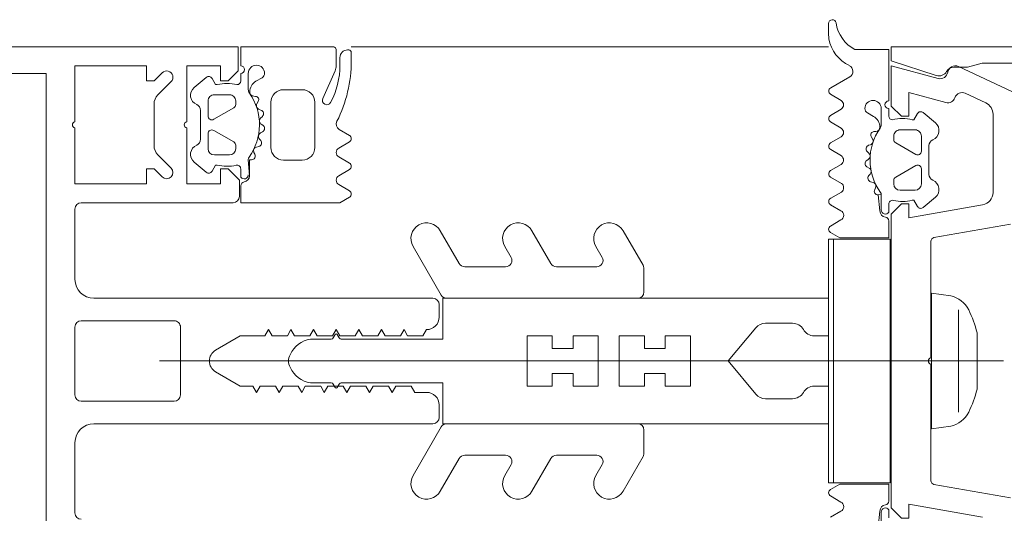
# Model space of a CAD drawing. Header units: centimetres. Extents: x -1737 to 22393, y -8842 to 3838.
# Tile 20 of 65: x -574.07 to -566.23, y 1284.61 to 1288.54. Entities that reach past the tile are written whole.
import ezdxf

# ---------------------------------------------------------------- set-up
doc = ezdxf.new("R2010")
doc.units = ezdxf.units.CM
doc.layers.add('A-DETL-GENF', color=92, linetype='Continuous', lineweight=9)
doc.layers.add('A-GLAZ-CWMG', color=51, linetype='Continuous', lineweight=13)

# ---------------------------------------------------------------- blocks, each defined once
blk = doc.blocks.new('Rectangular Mullion - Schueco_FWS-50-SI_Tran_CovCap-20mm_Tran-55mm-2606714-3_piętro I __3_90 m_ - stan projektowany')
at = {"layer": 'A-GLAZ-CWMG', "lineweight": 9}
blk.add_line((-571.4332, 1288.3256), (-567.6332, 1288.3256), dxfattribs=at)
blk = doc.blocks.new('Rectangular Mullion - SI_CovCap-20mm_Mull-85mm-V18-3_piętro I __3_90 m_ - stan projektowany')
at = {"layer": 'A-DETL-GENF'}
for p, q in [((-0.27, 6), (0.27, 6)), ((-0.32, 5.21), (-0.32, 5.95)), ((0.32, 5.95), (0.32, 5.21)), ((1.26, 4.74), (1.26, 5.95)), ((-0.5, 3.15), (-0.5, 5.85)), ((0.5, 5.85), (0.5, 3.15)), ((1.536, 5.2346), (1.6421, 5.3407)), ((1.7128, 5.37), (2.0471, 5.37)), ((2.1178, 5.3407), (2.2239, 5.2346)), ((0, 5.3274), (0, -1.3937)), ((0.27, 5.16), (-0.27, 5.16)), ((1.502, 4.954), (1.5836, 5.0513)), ((2.1763, 5.0514), (2.258, 4.9541)), ((1.69, 4.94), (1.81, 4.94)), ((1.7649, 4.9999), (1.995, 4.9999)), ((1.95, 4.94), (2.07, 4.94)), ((1.64, 4.77), (1.64, 4.89)), ((1.836, 4.895), (1.7436, 4.735)), ((2.0164, 4.735), (1.924, 4.895)), ((2.12, 4.89), (2.12, 4.77)), ((1.7176, 4.72), (1.69, 4.72)), ((2.07, 4.72), (2.0424, 4.72)), ((1.464, 4.6799), (1.5291, 4.6799)), ((2.2295, 4.6799), (2.29, 4.6799)), ((1.6456, 4.5677), (1.6594, 4.5747)), ((1.702, 4.5557), (1.7073, 4.5357)), ((2.0476, 4.5508), (2.0662, 4.5401)), ((2.107, 4.5622), (2.1077, 4.5766)), ((2.29, 4.6199), (2.1616, 4.6199)), ((2.2272, 4.5587), (2.2554, 4.5099)), ((1.7564, 4.5212), (1.7671, 4.5308)), ((1.8156, 4.5231), (1.8256, 4.5058)), ((1.8767, 4.5045), (1.8846, 4.5166)), ((1.9334, 4.5217), (1.9476, 4.5076)), ((1.9973, 4.5195), (2.0017, 4.5332)), ((1.7, 4.4399), (2.06, 4.4399)), ((1.6, 4.1899), (1.6, 4.3399)), ((2.16, 4.3399), (2.16, 4.1899)), ((-0.075, 4.2722), (-0.05, 4.2866)), ((0.075, 4.2722), (0.05, 4.2866)), ((-0.175, 3.9604), (-0.175, 4.099)), ((0.175, 3.9604), (0.175, 4.099)), ((2.06, 4.0899), (1.7, 4.0899)), ((2.3101, 3.9286), (2.0892, 4.0269)), ((-0.21, 3.9287), (-0.185, 3.9431)), ((0.21, 3.9287), (0.185, 3.9431)), ((-0.185, 3.8969), (-0.21, 3.9113)), ((0.185, 3.8969), (0.21, 3.9113)), ((1.4041, 3.8994), (1.3553, 3.8149)), ((1.5239, 3.8149), (1.4751, 3.8994)), ((1.6246, 3.8994), (1.5758, 3.8149)), ((1.7444, 3.8149), (1.6956, 3.8994)), ((1.8426, 3.895), (1.7964, 3.8149)), ((2.48, 3.92), (2.3508, 3.92)), ((2.355, 3.89), (2.416, 3.89)), ((2.456, 3.8), (2.389, 3.8)), ((2.476, 3.83), (2.476, 3.82)), ((-0.9125, 3.3082), (-0.525, 3.0844)), ((0.9125, 3.3082), (0.525, 3.0844)), ((-0.775, 2.9401), (-1.0375, 3.0917)), ((-0.35, 3.1), (-0.45, 3.1)), ((0.45, 3.1), (0.35, 3.1)), ((0.775, 2.9401), (1.0375, 3.0917)), ((-0.5, 3.0411), (-0.5, 1.52)), ((0.5, 3.0411), (0.5, 1.52)), ((-0.75, 2.5709), (-0.75, 2.8968)), ((0.75, 2.5709), (0.75, 2.8968)), ((-0.9125, 2.5782), (-0.825, 2.5276)), ((0.9125, 2.5782), (0.825, 2.5276)), ((-0.775, 2.2101), (-1.0375, 2.3617)), ((0.775, 2.2101), (1.0375, 2.3617)), ((-0.75, 1.8453), (-0.75, 2.1668)), ((0.75, 1.8453), (0.75, 2.1668)), ((-0.9125, 1.8525), (-0.825, 1.802)), ((0.9125, 1.8525), (0.825, 1.802)), ((-0.7616, 1.4767), (-1.0375, 1.636)), ((0.7616, 1.4767), (1.0375, 1.636)), ((-0.55, 1.47), (-0.7366, 1.47)), ((0.55, 1.47), (0.7366, 1.47)), ((-0.3, 0.5016), (-0.3, 0.2866)), ((0.3, 0.5016), (0.3, 0.2866)), ((-1.1963, -0.0985), (-1.2438, -0.0173)), ((-1.0747, -0.016), (-1.1226, -0.0994)), ((1.0747, -0.016), (1.1226, -0.0994)), ((1.1963, -0.0985), (1.2438, -0.0173)), ((1.2956, -0.0174), (1.3454, -0.1028)), ((1.4137, -0.1029), (1.4638, -0.0173)), ((1.5156, -0.0172), (1.5654, -0.1019)), ((1.6341, -0.1029), (1.6838, -0.0174)), ((1.7356, -0.0172), (1.7854, -0.1019)), ((1.8534, -0.1019), (1.9035, -0.0172)), ((1.9552, -0.0172), (2.005, -0.1019)), ((2.0732, -0.1019), (2.1235, -0.0172)), ((2.1754, -0.0176), (2.2626, -0.1698)), ((2.5988, -0.0011), (2.6872, -0.0011)), ((1.5456, -0.3058), (1.5356, -0.3232)), ((1.6046, -0.3166), (1.5967, -0.3045)), ((1.6676, -0.3076), (1.6534, -0.3217)), ((1.9754, -0.3099), (1.9472, -0.3587)), ((1.3794, -0.3747), (1.3656, -0.3677)), ((1.4273, -0.3357), (1.422, -0.3558)), ((1.4871, -0.3308), (1.4764, -0.3212)), ((1.7218, -0.3332), (1.7173, -0.3195)), ((1.7862, -0.3401), (1.7676, -0.3508)), ((1.8278, -0.3766), (1.827, -0.3622)), ((1.8816, -0.4199), (2.01, -0.4199)), ((-1.2491, -0.4799), (-1.184, -0.4799)), ((1.2491, -0.4799), (1.184, -0.4799)), ((1.4376, -0.52), (1.41, -0.52)), ((1.556, -0.695), (1.4636, -0.535)), ((1.7364, -0.535), (1.644, -0.695)), ((1.79, -0.52), (1.7624, -0.52)), ((2.01, -0.4799), (1.9495, -0.4799)), ((1.36, -0.57), (1.36, -0.69)), ((1.84, -0.69), (1.84, -0.57)), ((1.3037, -0.8514), (1.222, -0.7541)), ((1.41, -0.74), (1.53, -0.74)), ((1.67, -0.74), (1.79, -0.74)), ((1.978, -0.7541), (1.8963, -0.8514)), ((-1.0897, -1.4487), (-0.9823, -0.8398)), ((-0.9528, -0.815), (-0.025, -0.815)), ((0.025, -0.815), (0.9528, -0.815)), ((0.9823, -0.8398), (1.0897, -1.4487)), ((1.7151, -0.7999), (1.4849, -0.7999)), ((0.4076, -1.0357), (-0.4076, -1.0357)), ((2.1312, -1.0889), (2.0551, -1.2523)), ((2.1452, -1.4611), (2.3444, -1.0341)), ((-0.225, -1.1834), (0.225, -1.1834)), ((1.9644, -1.31), (1.342, -1.31))]:
    blk.add_line(p, q, dxfattribs=at)
at = {"layer": 'A-DETL-GENF', "flags": 128}
for points in [[(2.29, 6.7), (2.29, 6.3792), (2.29, 6.23), (1.1198, 6.23), (-1.1199, 6.23), (-2.29, 6.23), (-2.29, 6.3792), (-2.29, 6.7)], [(2.5, 6.7), (2.5, 6.3792), (2.5, 4.7), (2.31, 4.7), (2.23, 4.78), (2.23, 4.84), (2.35, 4.84), (2.35, 5.11), (1.905, 5.11)], [(-0.65, 6), (-1.1199, 6), (-1.21, 6)], [(1.21, 6), (1.1198, 6), (0.65, 6)], [(1.855, 6), (1.41, 6), (1.41, 5.43), (1.53, 5.43), (1.53, 5.37), (1.4653, 5.3054)], [(2.2946, 5.3054), (2.23, 5.37), (2.23, 5.43), (2.35, 5.43), (2.35, 6), (1.905, 6)], [(1.855, 5.11), (1.41, 5.11), (1.41, 4.84), (1.53, 4.84), (1.53, 4.78), (1.44, 4.69), (1.31, 4.69)], [(-0.0866, 4.88), (-0.2, 4.6836), (-0.2, 4.5836), (-0.25, 4.5547), (-0.2, 4.5259), (-0.2, 4.4036), (-0.25, 4.3747), (-0.2, 4.3459), (-0.2, 4.2236), (-0.25, 4.1947), (-0.2, 4.1659), (-0.2, 4.0436), (-0.25, 4.0147), (-0.2, 3.9859), (-0.2, 3.8636), (-0.25, 3.8347), (-0.2, 3.8059), (-0.2, 3.6836), (-0.25, 3.6547), (-0.2, 3.6259), (-0.2, 3.5036), (-0.25, 3.4747), (-0.2, 3.4459), (-0.2, 3.3236), (-0.25, 3.2947), (-0.25, 3.2)], [(0.25, 3.2), (0.2, 3.2289), (0.2, 3.3511), (0.25, 3.38), (0.2, 3.4089), (0.2, 3.5311), (0.25, 3.56), (0.2, 3.5889), (0.2, 3.7111), (0.25, 3.74), (0.2, 3.7689), (0.2, 3.8911), (0.25, 3.92), (0.2, 3.9489), (0.2, 4.0711), (0.25, 4.1), (0.2, 4.1289), (0.2, 4.2511), (0.25, 4.28), (0.2, 4.3089), (0.2, 4.4311), (0.25, 4.46), (0.2, 4.4889), (0.2, 4.6836), (0.0866, 4.88)], [(1.56, 4.8672), (1.56, 4.8799), (1.51, 4.9088)], [(2.25, 4.9088), (2.2, 4.8799), (2.2, 4.8672)], [(1.3033, 3.8149), (1.26, 3.8899), (1.26, 4.6799), (1.3954, 4.6799)], [(2.35, 4.6799), (2.5, 4.6799), (2.5, 3.94)], [(1.6048, 4.6199), (1.4747, 4.6099), (1.602, 4.6099), (1.602, 4.5944)], [(-0.2643, 0.5782), (0, 0.8), (0, 1.1), (-0.2, 1.1), (-0.2, 1.3), (-0.1, 1.3), (-0.1, 1.466), (-0.2, 1.466), (-0.2, 1.666), (0, 1.666), (0, 1.833), (-0.2, 1.833), (-0.2, 2.033), (-0.1, 2.033), (-0.1, 2.2), (-0.2, 2.2), (-0.2, 2.4), (0, 2.4), (0, 4.3), (0, 2.4), (0.2, 2.4), (0.2, 2.2), (0.1, 2.2), (0.1, 2.033), (0.2, 2.033), (0.2, 1.833), (0, 1.833), (0, 1.666), (0.2, 1.666), (0.2, 1.466), (0.1, 1.466), (0.1, 1.3), (0.2, 1.3), (0.2, 1.1), (0, 1.1), (0, 0.8), (0.2643, 0.5782)], [(-0.2, 0.1134), (-0.2, 0), (-0.5, 0), (-0.5, 3.07), (-0.175, 3.07), (-0.175, 3.8796)], [(0.2, 0.1134), (0.2, 0), (0.5, 0), (0.5, 3.07), (0.175, 3.07), (0.175, 3.8796)], [(-1.1154, -0.4799), (-0.98, -0.4799), (-0.98, -0.0904), (-1.0226, -0.016)], [(1.1154, -0.4799), (0.98, -0.4799), (0.98, -0.0904), (1.0226, -0.016)], [(2.48, -0.2109), (2.48, -0.4799), (2.07, -0.4799)], [(-1.203, -0.4199), (-1.3248, -0.4199), (-1.322, -0.3944), (-1.1948, -0.4099)], [(1.203, -0.4199), (1.3248, -0.4199), (1.322, -0.3944), (1.1948, -0.4099)], [(1.2436, -1.2274), (1.14, -0.64), (1.25, -0.64), (1.25, -0.58), (1.17, -0.5), (-1.17, -0.5), (-1.25, -0.58), (-1.25, -0.64), (-1.14, -0.64), (-1.2436, -1.2274)], [(2.2497, -0.8745), (2.35, -0.5), (2.03, -0.5), (1.95, -0.58), (1.95, -0.64), (2.1365, -0.64), (2.0576, -0.9345)], [(2.2734, -0.8584), (2.3899, -0.5), (2.5, -0.5), (2.5, -2.3501)], [(1.23, -0.7088), (1.28, -0.6799), (1.28, -0.6672)], [(1.92, -0.6672), (1.92, -0.6799), (1.97, -0.7088)], [(0.52, -0.9739), (0.54, -0.8207), (-0.54, -0.8207), (-0.52, -0.9738)], [(2.37, -1.54), (2.37, -1.2244), (2.34, -1.1062), (2.34, -1.0012)]]:
    blk.add_lwpolyline(points, dxfattribs=at)
for points in [[(0.97, 0), (-0.97, 0), (-0.97, -0.04), (0.97, -0.04)], [(0.97, -0.04), (-0.97, -0.04), (-0.97, -0.49), (0.97, -0.49)]]:
    blk.add_lwpolyline(points, close=True, dxfattribs=at)
at = {"layer": 'A-DETL-GENF'}
for centre, radius, start, end in [((-1.21, 5.95), 0.05, 90, 180), ((-0.65, 5.85), 0.15, 360, 90), ((-0.27, 5.95), 0.05, 90, 180), ((0.27, 5.95), 0.05, 0, 90), ((0.65, 5.85), 0.15, 90, 180), ((1.21, 5.95), 0.05, 0, 90), ((1.88, 5.9944), 0.0256, 12.68038, 167.31962), ((1.7128, 5.27), 0.1, 90, 135), ((2.0471, 5.27), 0.1, 45, 90), ((1.5007, 5.27), 0.05, 135, 315), ((2.2593, 5.27), 0.05, 225, 45), ((-0.27, 5.21), 0.05, 180, 270), ((0.27, 5.21), 0.05, 270, 0), ((1.88, 5.1044), 0.0256, 12.68038, 167.31962), ((1.6449, 4.9999), 0.08, 22.62499, 139.99916), ((1.7649, 5.0499), 0.05, 202.62309, 270.00342), ((1.995, 5.0499), 0.05, 270.00256, 337.37984), ((2.115, 4.9999), 0.08, 39.9989, 157.38662), ((1.525, 4.9348), 0.03, 139.99091, 240.00394), ((1.69, 4.89), 0.05, 90.01141, 179.99304), ((1.81, 4.91), 0.03, 330.00492, 90.00351), ((1.95, 4.91), 0.03, 89.99581, 210.00467), ((2.07, 4.89), 0.05, 359.99214, 90.01231), ((2.235, 4.9348), 0.03, 300.00715, 39.99192), ((0, 4.83), 0.1, 30, 150), ((1.8644, 4.7886), 0.3144, 165.51923, 193.19975), ((1.896, 4.7886), 0.314, 345.5001, 14.50435), ((1.31, 4.74), 0.05, 180, 270), ((1.5291, 4.7099), 0.03, 270.00223, 13.19975), ((1.69, 4.77), 0.05, 180.01126, 269.99319), ((1.7176, 4.75), 0.03, 269.99157, 330.00722), ((2.0424, 4.75), 0.03, 209.99579, 270.01432), ((2.07, 4.77), 0.05, 269.99197, 0.01248), ((2.23, 4.7099), 0.03, 180.02075, 269.09702), ((1.3954, 4.6499), 0.03, 7.19072, 89.99924), ((1.4747, 4.6599), 0.05, 187.1759, 270.01107), ((1.483, 4.6529), 0.033, 125.09229, 270.00221), ((2.32, 4.6799), 0.03, 180.00223, 0.00223), ((1.632, 4.5944), 0.03, 180.0134, 296.99324), ((1.6048, 4.5899), 0.03, 54.16101, 90.00223), ((1.88, 4.9709), 0.44, 234.16101, 305.08011), ((1.673, 4.548), 0.03, 15.0037, 116.99905), ((2.0318, 4.5234), 0.0316, 60.00925, 161.99891), ((2.0798, 4.5636), 0.0272, 240.01322, 356.98753), ((2.1416, 4.5748), 0.0339, 89.18051, 176.99971), ((2.1616, 4.5699), 0.05, 90.00223, 125.08011), ((2.1406, 4.5087), 0.1, 30.0045, 89.17507), ((2.29, 4.5549), 0.065, 270.00223, 90.00223), ((1.7363, 4.5435), 0.03, 194.9977, 312.00507), ((1.7882, 4.5073), 0.0316, 30.00482, 131.9996), ((1.8516, 4.5208), 0.03, 210.00248, 327.00077), ((1.9111, 4.4994), 0.0316, 44.99322, 147.01266), ((1.9688, 4.5288), 0.03, 225.00276, 342.00312), ((2.29, 4.5299), 0.04, 209.99597, 270.00224), ((1.7, 4.3399), 0.1, 90.00223, 180.00223), ((2.06, 4.3399), 0.1, 0.00223, 90.00223), ((0.025, 4.099), 0.2, 120, 180), ((0, 4.2), 0.1, 90, 120), ((0, 4.2), 0.1, 60, 90), ((-0.025, 4.099), 0.2, 360, 60), ((1.7, 4.1899), 0.1, 180.00223, 270.00223), ((2.06, 4.1899), 0.1, 270.00223, 0.00223), ((2.075, 3.995), 0.035, 66.00381, 241.92743), ((-0.205, 3.92), 0.01, 120.03025, 239.98023), ((-0.195, 3.9604), 0.02, 300.03025, 360), ((0.195, 3.9604), 0.02, 180, 239.96975), ((0.205, 3.92), 0.01, 300.01977, 59.96975), ((2.355, 4.52), 0.63, 241.9301, 270.00187), ((2.3508, 4.02), 0.1, 246.00843, 269.9977), ((2.48, 3.94), 0.02, 270.00616, 359.99392), ((-0.195, 3.8796), 0.02, 360, 59.98023), ((0.195, 3.8796), 0.02, 120.01977, 180), ((1.4396, 3.8789), 0.041, 30.00745, 149.997), ((1.6601, 3.8789), 0.041, 30.00073, 150.00372), ((1.886, 3.8681), 0.051, 63.3408, 148.19529), ((2.389, 4.87), 1.07, 243.34204, 270.00159), ((2.416, 3.83), 0.06, 359.98986, 90.0124), ((1.3293, 3.8299), 0.03, 209.99863, 330.00583), ((1.5499, 3.8299), 0.03, 209.99863, 330.00583), ((1.7704, 3.8299), 0.03, 209.99863, 330.00583), ((2.456, 3.82), 0.02, 269.97954, 0.04021), ((-0.975, 3.1999), 0.125, 60, 240), ((0.975, 3.1999), 0.125, 300, 120), ((-0.45, 3.15), 0.05, 180, 270), ((-0.35, 3.2), 0.1, 270, 0), ((0.35, 3.2), 0.1, 180, 270), ((0.45, 3.15), 0.05, 270, 360), ((-0.55, 3.0411), 0.05, 0, 60), ((0.55, 3.0411), 0.05, 120, 180), ((-0.8, 2.8968), 0.05, 360, 60), ((0.8, 2.8968), 0.05, 120, 180), ((-0.975, 2.4699), 0.125, 60, 240), ((0.975, 2.4699), 0.125, 300, 120), ((-0.8, 2.5709), 0.05, 240, 360), ((0.8, 2.5709), 0.05, 180, 300), ((-0.8, 2.1668), 0.05, 0, 60), ((0.8, 2.1668), 0.05, 120, 180), ((-0.975, 1.7442), 0.125, 60, 240), ((-0.8, 1.8453), 0.05, 240, 0), ((0.8, 1.8453), 0.05, 180, 300), ((0.975, 1.7442), 0.125, 300, 120), ((-0.55, 1.52), 0.05, 270, 360), ((0.55, 1.52), 0.05, 180, 270), ((-0.7366, 1.52), 0.05, 240, 270), ((0.7366, 1.52), 0.05, 270, 300), ((-0.2, 0.5016), 0.1, 130, 180), ((0.2, 0.5016), 0.1, 0, 50), ((-0.2, 0.2866), 0.1, 180, 240), ((0.2, 0.2866), 0.1, 300, 360), ((-0.3, 0.1134), 0.1, 360, 60), ((0.3, 0.1134), 0.1, 120, 180), ((-1.0486, -0.0309), 0.03, 29.79649, 150.13199), ((1.0486, -0.0309), 0.03, 29.86801, 150.20351), ((1.2697, -0.0325), 0.03, 30.23147, 149.65543), ((1.4897, -0.0324), 0.03, 30.46538, 149.65513), ((1.7097, -0.0324), 0.03, 30.46537, 149.85519), ((1.9293, -0.0324), 0.03, 30.46536, 149.41133), ((2.1493, -0.0325), 0.03, 29.83515, 149.28464), ((2.6143, -0.291), 0.2911, 99.54546, 154.63631), ((2.7331, -0.3432), 0.2856, 98.35666, 152.40789), ((2.5992, -0.2011), 0.2, 90.0978, 99.54546), ((2.6872, -0.031), 0.03, 278.35666, 90.0978), ((-1.1592, -0.0796), 0.0416, 206.95413, 331.56801), ((1.1592, -0.0796), 0.0416, 208.43199, 333.04587), ((1.3796, -0.0786), 0.0419, 215.30012, 324.53347), ((1.6001, -0.0765), 0.043, 216.17656, 322.15635), ((1.8194, -0.0781), 0.0415, 215.01205, 324.98795), ((2.0391, -0.0779), 0.0417, 215.13204, 324.86796), ((2.306, -0.1449), 0.05, 209.83515, 334.63631), ((1.4563, -0.3435), 0.03, 47.99716, 165.00452), ((1.5716, -0.3208), 0.03, 33.00146, 149.99975), ((1.6888, -0.3288), 0.03, 17.9991, 134.99946), ((2.01, -0.3299), 0.04, 89.99999, 150.00626), ((2.01, -0.3549), 0.065, 270, 90), ((1.352, -0.3944), 0.03, 63.00899, 179.98883), ((1.6, -0.7709), 0.44, 54.92212, 125.84121), ((1.393, -0.348), 0.03, 243.00317, 344.99853), ((1.5082, -0.3073), 0.0316, 228.00262, 329.99741), ((1.6311, -0.2994), 0.0316, 212.98956, 315.00901), ((1.7518, -0.3234), 0.0316, 198.00331, 299.99297), ((1.7998, -0.3636), 0.0272, 3.0147, 119.98901), ((1.8616, -0.3748), 0.0339, 183.00251, 270.82171), ((1.8606, -0.3087), 0.1, 270.82716, 329.99773), ((-1.203, -0.4529), 0.033, 305.09006, 89.99998), ((-1.1947, -0.4599), 0.05, 7.17367, 90.00885), ((-1.1154, -0.4499), 0.03, 187.1885, 269.99701), ((1.1154, -0.4499), 0.03, 270.00299, 352.8115), ((1.1947, -0.4599), 0.05, 89.99115, 172.82633), ((1.203, -0.4529), 0.033, 90.00002, 234.90994), ((1.3248, -0.3899), 0.03, 270, 305.84121), ((1.8816, -0.3699), 0.05, 234.92212, 270), ((2.04, -0.4799), 0.03, 0, 180), ((1.2491, -0.5099), 0.03, 346.80247, 90), ((1.5844, -0.5886), 0.3144, 166.80247, 194.483), ((1.41, -0.57), 0.05, 90.00904, 179.99096), ((1.4376, -0.55), 0.03, 29.995, 90.01065), ((1.7624, -0.55), 0.03, 89.98791, 150.00644), ((1.79, -0.57), 0.05, 359.98974, 90.01026), ((1.95, -0.5099), 0.03, 90.90521, 179.98148), ((1.616, -0.5886), 0.314, 345.49788, 14.50212), ((1.41, -0.69), 0.05, 180.00918, 269.99082), ((1.53, -0.71), 0.03, 269.99872, 29.99731), ((1.67, -0.71), 0.03, 149.99756, 270.00642), ((1.79, -0.69), 0.05, 269.98992, 0.01008), ((1.245, -0.7348), 0.03, 119.99829, 220.01132), ((1.955, -0.7348), 0.03, 320.01031, 59.99507), ((-0.9528, -0.845), 0.03, 90, 170), ((0, -0.8206), 0.0256, 12.68038, 167.31962), ((0.9528, -0.845), 0.03, 10, 90), ((1.3649, -0.7999), 0.08, 220.00306, 337.37723), ((1.4849, -0.8499), 0.05, 89.99881, 157.37914), ((1.7151, -0.8499), 0.05, 22.62239, 89.99966), ((1.8351, -0.7999), 0.08, 202.61561, 320.00332), ((2.34, -0.88), 0.07, 162, 239.99829), ((2.1155, -0.95), 0.06, 165, 251.18075), ((2.3076, -0.89), 0.06, 165, 261.55829), ((2.27, -1.0012), 0.07, 0, 59.99829), ((-0.3066, -0.9208), 0.2199, 193.97065, 242.72797), ((0.3066, -0.9207), 0.2199, 297.27461, 346.02676), ((2.0768, -1.0636), 0.06, 335, 71.18075), ((2.29, -1.0087), 0.06, 335, 81.55829), ((0.0005, -0.2907), 0.9207, 243.70777, 255.82838), ((-0.0002, -0.2912), 0.9202, 284.16828, 296.29299), ((1.342, -1.21), 0.1, 190, 270), ((1.9644, -1.21), 0.1, 270, 335)]:
    blk.add_arc(centre, radius, start, end, dxfattribs=at)

msp = doc.modelspace()

# ---------------------------------------------------------------- block references
at = {"layer": 'A-GLAZ-CWMG', "lineweight": 9, "rotation": 90.00000000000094}
msp.add_blockref('Rectangular Mullion - SI_CovCap-20mm_Mull-85mm-V18-3_piętro I __3_90 m_ - stan projektowany', (-567.6332, 1285.8256), dxfattribs=at)
at = {"layer": 'A-GLAZ-CWMG', "lineweight": 9}
msp.add_blockref('Rectangular Mullion - Schueco_FWS-50-SI_Tran_CovCap-20mm_Tran-55mm-2606714-3_piętro I __3_90 m_ - stan projektowany', (0, 0), dxfattribs=at)

doc.saveas('drawing.dxf')
